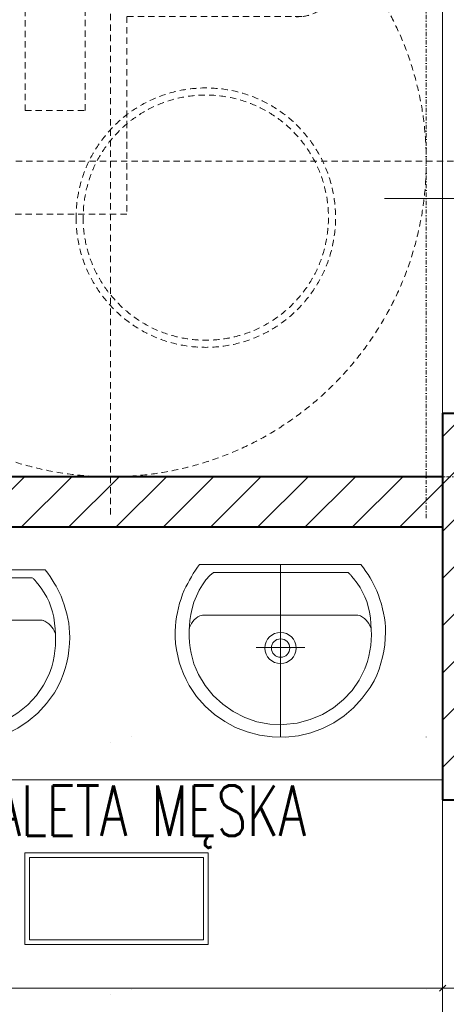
# Model space of a CAD drawing. Header units: millimetres. Extents: x -1893473 to 1546619, y -568027 to 942944.
# Tile 194 of 256: x 171713 to 172726, y -497923 to -495583. Entities that reach past the tile are written whole.
import ezdxf
from ezdxf.enums import TextEntityAlignment as Align

# ---------------------------------------------------------------- set-up
doc = ezdxf.new("R2010")
doc.units = ezdxf.units.MM
doc.header["$LTSCALE"] = 0.2
for name, pattern in [('216-500', [2.5, 1.5, -1]), ('DOT', [6.35, 0, -6.35]), ('STRICHPUNKTX2', [2, 1, -0.5, 0, -0.5])]:
    doc.linetypes.add(name, pattern=pattern)
doc.layers.get('0').update_dxf_attribs({"lineweight": 0})
for name, color, linetype, lineweight in [('!! 0_Opis_pom', 9, 'Continuous', 13), ('!! 1_drzwi opis', 151, 'Continuous', 9), ('!! 1_hatch projektowane ściany', 4, 'Continuous', 5), ('!! 1_OPIS POM NOWE', 140, 'Continuous', 5), ('!! 1_PROJ Sciany', 2, 'Continuous', 40), ('!! 2_wypos-sanitarne', 240, 'Continuous', 9), ('!! wymiary osi', 250, 'Continuous', 9), ('P-Opis nadproża', 150, 'Continuous', 9)]:
    doc.layers.add(name, color=color, linetype=linetype, lineweight=lineweight)
doc.layers.add('Powierzchnia', color=140, linetype='Continuous', lineweight=5, plot=False)
doc.styles.add('50', font='ROMANS.shx', dxfattribs={"width": 0.8, "height": 10})
doc.styles.add('ARCHETYP', font='romans.shx', dxfattribs={"height": 15})
doc.styles.add('ARIAL', font='tahoma.ttf')
doc.styles.add('TXT', font='simplex.shx')
doc.dimstyles.new('DIM50', dxfattribs={"dimscale": 5, "dimtxt": 2.5, "dimasz": 1.5, "dimexe": 0, "dimexo": 0, "dimgap": 0.5, "dimtad": 1, "dimdec": 4, "dimrnd": 0.5, "dimdsep": 46, "dimtxsty": 'TXT', "dimblk1": 'TICK1', "dimblk2": 'TICK1', "dimsah": 1, "dimcen": 0, "dimse1": 1, "dimse2": 1, "dimclrd": 1, "dimclre": 7, "dimclrt": 9, "dimadec": 0, "dimazin": 0, "dimtfac": 1, "dimtdec": 4, "dimtmove": 2, "dimatfit": 3, "dimldrblk": 'TICK1', "dimfxl": 1, "dimtolj": 1, "dimarcsym": 0})
pattern_1 = [(45, (-604946.8, 1976053.4), (-56.1266008, 56.1266008), [])]

# ---------------------------------------------------------------- blocks, each defined once
blk = doc.blocks.new('gvb')
at = {"linetype": 'STRICHPUNKTX2', "ltscale": 5}
for p, q in [((130664.97, 14667.75), (130664.97, 14497.75)), ((130814.97, 14667.75), (130814.97, 14497.75)), ((130654.97, 14657.75), (130824.97, 14657.75)), ((130654.97, 14507.75), (130824.97, 14507.75))]:
    blk.add_line(p, q, dxfattribs=at)
at = {"linetype": '216-500', "ltscale": 5}
for p, q in [((130739.97, 14667.75), (130739.97, 14497.75)), ((130654.97, 14582.75), (130824.97, 14582.75)), ((130705.62, 14537.29), (130705.62, 14578.9))]:
    blk.add_line(p, q, dxfattribs=at)
for points in [[(130727.92, 14612.92), (130709.37, 14612.92)], [(130727.92, 14578.9), (130752.56, 14578.9), (130752.56, 14611.05)], [(130701.49, 14604.79), (130701.49, 14603.03), (130727.92, 14603.03)], [(130727.92, 14603.03), (130727.92, 14588.79)], [(130727.92, 14588.79), (130701.75, 14588.8)], [(130727.92, 14588.79), (130713.68, 14588.79)], [(130705.62, 14578.9), (130737.03, 14578.9)]]:
    blk.add_lwpolyline(points, dxfattribs=at)
blk.add_lwpolyline([(130701.75, 14588.8, 0.400619), (130695.72, 14582.06), (130695.72, 14529.31)], format="xyb", dxfattribs=at)
at = {"linetype": '216-500', "ltscale": 2}
blk.add_lwpolyline([(130713.68, 14588.79), (130713.68, 14588.79)], dxfattribs=at)
at = {"linetype": '216-500', "ltscale": 5}
for centre, radius in [((130739.97, 14582.75), 75), ((130740.04, 14640.53), 11.41), ((130753.4, 14560.11), 30.82), ((130753.4, 14560.11), 29.13)]:
    blk.add_circle(centre, radius, dxfattribs=at)
for centre, radius, start, end in [((130740.13, 14610.57), 12.44, 2.2135, 169.0878), ((130696.81, 14538.09), 8.85, 262.981, 5.2099)]:
    blk.add_arc(centre, radius, start, end, dxfattribs=at)
at = {"linetype": '216-500', "ltscale": 2}
blk.add_arc((130710.53, 14603.91), 9.09, 97.3287, 185.5564, dxfattribs=at)
blk = doc.blocks.new('A$C527aaae0')
at = {"lineweight": 5}
for points in [[(0, 0), (0, -0.4111)], [(0.1863, -0.1214), (0.1863, -0.1211)], [(0.1863, -0.1211), (0.1863, -0.1214)], [(-0.0573, -0.1985), (0.0582, -0.1985)]]:
    blk.add_lwpolyline(points, dxfattribs=at)
for points in [[(0.1915, -0.001), (0.1975, -0.0093), (0.203, -0.0173), (0.2082, -0.025), (0.213, -0.0326), (0.2175, -0.0402), (0.2216, -0.0479), (0.2255, -0.0558), (0.2292, -0.0639), (0.2328, -0.0735), (0.2366, -0.0845), (0.2399, -0.0953), (0.2429, -0.1061), (0.2453, -0.1169), (0.2473, -0.1278), (0.2487, -0.1389), (0.2495, -0.1502), (0.2498, -0.1618), (0.2492, -0.1766), (0.2478, -0.1918), (0.2457, -0.2067), (0.2428, -0.2214), (0.239, -0.2358), (0.2344, -0.25), (0.2289, -0.2639), (0.2225, -0.2775), (0.2132, -0.2936), (0.1947, -0.319), (0.174, -0.3415), (0.1513, -0.361), (0.1268, -0.3776), (0.1005, -0.391), (0.0726, -0.4011), (0.0432, -0.4079), (0.0125, -0.4112), (-0.0191, -0.4105), (-0.0495, -0.4063), (-0.0786, -0.3988), (-0.1062, -0.3881), (-0.1321, -0.3743), (-0.1563, -0.3574), (-0.1786, -0.3374), (-0.1988, -0.3143), (-0.2168, -0.2883), (-0.2237, -0.2746), (-0.2299, -0.2608), (-0.2353, -0.2468), (-0.24, -0.2327), (-0.2438, -0.2183), (-0.2467, -0.2037), (-0.2487, -0.1888), (-0.2498, -0.1735), (-0.2497, -0.1595), (-0.249, -0.1479), (-0.2479, -0.1367), (-0.2463, -0.1256), (-0.2444, -0.1148), (-0.242, -0.104), (-0.2392, -0.0932), (-0.2359, -0.0823), (-0.2322, -0.0712), (-0.2282, -0.0623), (-0.2242, -0.0541), (-0.22, -0.0461), (-0.2157, -0.0381), (-0.2113, -0.0303), (-0.2067, -0.0225), (-0.2019, -0.0148), (-0.1969, -0.0071), (-0.1921, -0.001)], [(0.1608, -0.0198), (0.1622, -0.0209), (0.1634, -0.022), (0.1645, -0.023), (0.1654, -0.024), (0.1663, -0.025), (0.1672, -0.0261), (0.1682, -0.0273), (0.1692, -0.0287), (0.1739, -0.0344), (0.1821, -0.0451), (0.1893, -0.0557), (0.1954, -0.0665), (0.2007, -0.0776), (0.2051, -0.0891), (0.2087, -0.1012), (0.2116, -0.114), (0.2138, -0.1277), (0.2152, -0.1416), (0.216, -0.1551), (0.2162, -0.1682), (0.2158, -0.181), (0.2146, -0.1937), (0.2128, -0.2063), (0.2103, -0.2189), (0.2069, -0.2316), (0.2007, -0.2493), (0.1874, -0.2756), (0.1704, -0.3001), (0.1499, -0.3221), (0.1263, -0.3413), (0.1, -0.3573), (0.0711, -0.3696), (0.0402, -0.3777), (0.0074, -0.3812), (-0.0248, -0.3802), (-0.0555, -0.3745), (-0.0846, -0.3645), (-0.1119, -0.3506), (-0.1369, -0.3331), (-0.1592, -0.3122), (-0.1785, -0.2885), (-0.1945, -0.2622), (-0.2053, -0.2373), (-0.2088, -0.2247), (-0.2117, -0.2119), (-0.2139, -0.1991), (-0.2155, -0.1862), (-0.2165, -0.1732), (-0.2167, -0.1601), (-0.2161, -0.147), (-0.2148, -0.1337), (-0.2129, -0.12), (-0.2097, -0.1056), (-0.2052, -0.0909), (-0.1995, -0.0763), (-0.1928, -0.0622), (-0.1851, -0.049), (-0.1767, -0.0372), (-0.1676, -0.0271), (-0.159, -0.0198)]]:
    blk.add_lwpolyline(points, close=True)
blk.add_lwpolyline([(0.2151, -0.1518), (0.2126, -0.1464), (0.21, -0.1415), (0.2071, -0.1372), (0.2038, -0.1333), (0.2, -0.1297), (0.1955, -0.1264), (0.1903, -0.1232), (0.1842, -0.1211), (-0.1851, -0.1211), (-0.1909, -0.1228), (-0.1959, -0.1256), (-0.2003, -0.1289), (-0.2043, -0.1326), (-0.2078, -0.1367), (-0.2109, -0.1413), (-0.2137, -0.1463), (-0.2163, -0.1518), (-0.2163, -0.1521)])
at = {"linetype": 'DOT'}
blk.add_lwpolyline([(-0.3533, -0.4109), (0.3467, -0.4109), (0.3467, -1.0109), (-0.3533, -1.0109)], close=True, dxfattribs=at)
for radius in [0.0371, 0.0219]:
    blk.add_circle((0.0005, -0.1995), radius)
blk = doc.blocks.new('1_ok-opis')
blk.add_line((0, 111.61), (0, 50))
for points in [[(-17, 128.61), (-17, 143.61)], [(17, 128.61), (17, 143.61)]]:
    blk.add_lwpolyline(points)
for centre, start, end in [((0, 143.61), 0, 180), ((0, 128.61), 180, 0)]:
    blk.add_arc(centre, 17, start, end)
at = {"style": 'ARCHETYP'}
for tag, height, rotation, p in [('NR', 12, 90, (0, 136.9)), ('NR', 12, 270, (0, 136.9)), ('SZEROKOŚĆ', 10, 270, (8, 78.29)), ('SZEROKOŚĆ', 10, 90, (-8, 78.29)), ('WYSOKOŚĆ', 10, 270, (-8, 78.29)), ('WYSOKOŚĆ', 10, 90, (8, 78.29))]:
    blk.add_attdef(tag, text='', height=height, rotation=rotation, dxfattribs=at).set_placement(p, align=Align.MIDDLE)
blk = doc.blocks.new('TICK1')
at = {"color": 2}
blk.add_line((-1, -1), (1, 1), dxfattribs=at)
at = {"color": 0}
for p, q in [((0, 0), (-1, 0)), ((0, -1.4), (0, 1.4))]:
    blk.add_line(p, q, dxfattribs=at)
blk = doc.blocks.new('*D1246')
at = {"layer": '!! wymiary osi', "color": 1, "lineweight": -2, "transparency": 16777216}
blk.add_line((301192.2, -503784.1), (300957.2, -503784.1), dxfattribs=at)
at = {"layer": 'DEFPOINTS', "color": 0, "transparency": 16777216}
for p in [(301199.7, -503288.7), (300949.7, -503336.2), (300949.7, -503784.1)]:
    blk.add_point(p, dxfattribs=at)
at = {"layer": '!! wymiary osi', "color": 1, "lineweight": -2, "transparency": 16777216, "xscale": 7.5, "yscale": 7.5, "zscale": 7.5, "rotation": 180}
blk.add_blockref('TICK1', (300949.7, -503784.1), dxfattribs=at)
at = {"layer": '!! wymiary osi', "color": 1, "lineweight": -2, "transparency": 16777216, "xscale": 7.5, "yscale": 7.5, "zscale": 7.5}
blk.add_blockref('TICK1', (301199.7, -503784.1), dxfattribs=at)
at = {"layer": '!! wymiary osi', "color": 9, "transparency": 16777216, "insert": (301072.9, -503622.7), "char_height": 12.5, "attachment_point": 5, "style": 'TXT'}
blk.add_mtext('\\A1;250', dxfattribs=at)
blk = doc.blocks.new('*D1247')
at = {"layer": '!! wymiary osi', "color": 1, "lineweight": -2, "transparency": 16777216}
blk.add_line((300942.2, -503784.1), (298435.9, -503784.1), dxfattribs=at)
at = {"layer": 'DEFPOINTS', "color": 0, "transparency": 16777216}
for p in [(298428.4, -503293.7), (300949.7, -503336.2), (298428.4, -503784.1)]:
    blk.add_point(p, dxfattribs=at)
at = {"layer": '!! wymiary osi', "color": 1, "lineweight": -2, "transparency": 16777216, "xscale": 7.5, "yscale": 7.5, "zscale": 7.5, "rotation": 180}
blk.add_blockref('TICK1', (298428.4, -503784.1), dxfattribs=at)
at = {"layer": '!! wymiary osi', "color": 1, "lineweight": -2, "transparency": 16777216, "xscale": 7.5, "yscale": 7.5, "zscale": 7.5}
blk.add_blockref('TICK1', (300949.7, -503784.1), dxfattribs=at)
at = {"layer": '!! wymiary osi', "color": 9, "transparency": 16777216, "insert": (299689, -503775.3), "char_height": 12.5, "attachment_point": 5, "style": 'TXT'}
blk.add_mtext('\\A1;2521.5', dxfattribs=at)
blk = doc.blocks.new('A$C2EB40A8D')
at = {"layer": '!! 1_hatch projektowane ściany'}
h = blk.add_hatch(dxfattribs=at)
h.set_pattern_fill('ANSI31', color=256, scale=25)
h.set_pattern_definition(pattern_1)
h.paths.add_polyline_path([(9048.87011, -2387.48603), (9048.87011, -2267.48603), (6607.5648, -2267.48603), (6607.5648, -167.48603), (9048.87011, -176.23787), (9048.87011, -47.48603), (6527.5648, -47.48603), (6527.5648, 600.01397), (6407.5648, 600.01397), (6407.5648, -3034.98603), (6527.5648, -3034.98603), (6527.5648, -2387.48603)])
h = blk.add_hatch(dxfattribs=at)
h.set_pattern_fill('ANSI31', color=256, scale=25)
h.set_pattern_definition(pattern_1)
h.paths.add_polyline_path([(9048.87011, -3034.98603), (9298.87011, -3034.98603), (9298.87011, -2116.16579), (9048.87011, -2116.16579)])
for points in [[(9048.87011, -2387.48603), (9048.87011, -2267.48603), (6607.5648, -2267.48603), (6607.5648, -167.48603), (9048.87011, -176.23787), (9048.87011, -47.48603), (6527.5648, -47.48603), (6527.5648, 600.01397), (6407.5648, 600.01397), (6407.5648, -3034.98603), (6527.5648, -3034.98603), (6527.5648, -2387.48603)], [(9048.87011, -3034.98603), (9298.87011, -3034.98603), (9298.87011, -2116.16579), (9048.87011, -2116.16579)]]:
    blk.add_lwpolyline(points, close=True, dxfattribs=at)
at = {"layer": '!! 1_OPIS POM NOWE'}
for points in [[(8056.83201, -3378.98959), (8492.03201, -3378.98959), (8492.03201, -3161.38959), (8056.83201, -3161.38959)], [(8067.71201, -3368.10959), (8481.15201, -3368.10959), (8481.15201, -3172.26959), (8067.71201, -3172.26959)]]:
    blk.add_lwpolyline(points, close=True, dxfattribs=at)
at = {"layer": '!! 1_PROJ Sciany'}
for points in [[(9048.87011, -2387.48603), (6407.5648, -2387.48603), (6407.5648, -47.48603), (9048.87011, -47.48603)], [(9048.87011, -2116.16499), (9048.87011, -3034.98603)], [(9048.87011, -2116.16499), (9048.87011, -2151.16499)], [(9048.87011, -2116.16499), (9298.87011, -2116.16499)], [(9048.87011, -2267.48603), (6607.5648, -2267.48603)], [(9048.87011, -3034.98603), (9298.87011, -3034.98603)]]:
    blk.add_lwpolyline(points, dxfattribs=at)
at = {"layer": '!! 2_wypos-sanitarne'}
blk.add_lwpolyline([(6527.5648, -2987.48603), (9048.87011, -2987.48603)], dxfattribs=at)
at = {"layer": 'Powierzchnia'}
for points in [[(6807.5648, -168.20301), (9048.87011, -168.20301), (9048.87011, -2267.48603), (6807.5648, -2267.48603)], [(9048.87011, -2387.48603), (6407.5648, -2387.48603), (6407.5648, -1277.48603), (3298.87011, -1277.48603), (3298.87011, -4092.48603), (9048.87011, -4092.48603)]]:
    blk.add_lwpolyline(points, close=True, dxfattribs=at)
at = {"layer": '!! 1_drzwi opis'}
ref = blk.add_blockref('1_ok-opis', (8410.91608, -1606.16536), dxfattribs=dict(at, xscale=-10, yscale=10, zscale=10, rotation=269.9999963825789))
ref.add_attrib('WYSOKOŚĆ', '90 ', dxfattribs={"layer": '0', "height": 100, "rotation": 359.99999638, "style": '50', "oblique": 10, "width": 0.8}).set_placement((9193.82461, -1526.16541), align=Align.MIDDLE)
ref.add_attrib('SZEROKOŚĆ', '205', dxfattribs={"layer": '0', "height": 100, "rotation": 359.99999638, "style": '50', "oblique": 10, "width": 0.8}).set_placement((9193.8246, -1686.16541), align=Align.MIDDLE)
ref.add_attrib('NR', 'Dw6.4', dxfattribs={"layer": '0', "height": 100, "rotation": 359.99999638, "style": '50', "oblique": 10, "width": 0.8}).set_placement((9811.28767, -1606.16544), align=Align.MIDDLE)
at = {"layer": '!! 2_wypos-sanitarne', "xscale": -10, "yscale": 10, "zscale": 10, "rotation": 90}
blk.add_blockref('gvb', (154087.74057, 1305882.19966), dxfattribs=at)
at = {"layer": '!! 2_wypos-sanitarne', "xscale": 1000, "yscale": 1000, "zscale": 1000}
for p in [(8663.65092, -2475.06484), (7913.7285, -2487.56507)]:
    blk.add_blockref('A$C527aaae0', p, dxfattribs=at)
at = {"layer": '!! 0_Opis_pom', "ltscale": 0.7, "style": 'ARIAL'}
for tag, p in [('B1,21', (-891.77727, 31796.97458)), ('A1,16', (-13651.31084, 31587.95236)), ('B1/17', (-9701.43347, 31565.05244)), ('B1,19', (-5798.61305, 31587.22944)), ('1,23', (10805.41388, 31565.05244)), ('1,22', (4526.58954, 31507.65132)), ('A1,1', (-16866.13618, 31459.3792)), ('B1,18', (-7791.62894, 31330.08444)), ('B1,20', (-2961.4347, 31167.05787)), ('A1,6', (-19287.17717, 30923.71998)), ('B1,1', (14135.63445, 30913.92963)), ('B1,3', (17346.74696, 30023.81022)), ('B1,4', (29817.71501, 29157.67457)), ('A1,5', (-23454.5385, 28820.77901)), ('A1,2', (-17502.57721, 28602.57524)), ('B1,2D', (2616.16402, 28559.52261)), ('A1,15', (-13651.31084, 28261.46046)), ('B1,4', (29883.58177, 28158.35876)), ('B1,2B', (18801.54781, 27650.12382)), ('B1,2A', (13086.7373, 27376.04393)), ('A1,3', (-16846.27912, 25980.40356)), ('B1,8', (9089.53994, 25356.27639)), ('B1,6', (31915.87888, 23754.79829)), ('A1,4', (-24010.17576, 23559.17399)), ('B1,14', (-11621.32288, 23261.44183)), ('B1,13', (-3080.55208, 22924.09997)), ('B1,5', (29245.49088, 22896.69268)), ('B1,10', (3982.60923, 22874.21277)), ('B1,9', (5634.43488, 22623.92098)), ('B1,2C', (13327.26639, 22378.5328)), ('B1,7', (16398.41175, 22348.28836)), ('B1,11', (5553.20442, 20939.83877)), ('B1,12', (3693.27174, 20628.72148)), ('C1,3', (5969.08376, 16336.01084)), ('C1,2', (11955.93711, 11671.55655)), ('C1,1', (15659.17205, 11415.94196)), ('C1,4', (5140.00888, 9205.5831)), ('C1,5', (5680.4486, 6154.54995)), ('C1,10', (16327.05085, 6080.66085)), ('C1,9', (16526.57171, 3173.45283)), ('C1,6', (6367.37903, 2771.84181)), ('D0,18', (-1981.87701, -110.73158)), ('D0,7', (-13531.42299, -1159.67649)), ('C1,7', (7275.77161, -1303.00991)), ('D0,17', (2064.87671, -1345.69113)), ('D0,3', (-9324.21674, -1442.63631)), ('D0,6', (-17529.61851, -1957.37463)), ('D0,10', (-21369.4432, -2140.60378)), ('D,09', (-12990.08379, -2746.32902)), ('D0,2', (-5516.19514, -3101.87722)), ('D0,16', (2266.73061, -3284.15369)), ('D0,8', (-14357.79539, -3567.69719)), ('D0,5', (-10461.54478, -3629.26575)), ('D0,4', (-8396.53404, -4353.7937)), ('D0,15', (1974.41895, -5205.84774)), ('D0,1', (-5633.49598, -5662.48534)), ('D0,11', (-23334.09291, -6045.78706)), ('D0,12', (-22436.85763, -9302.9678)), ('D0,13', (-22436.85763, -11581.16526)), ('D0,14', (-13645.94445, -11884.57769))]:
    blk.add_attdef(tag, text='', height=119.68, dxfattribs=at).set_placement(p, align=Align.MIDDLE_CENTER)
at = {"layer": '!! 1_OPIS POM NOWE', "style": 'TXT', "width": 0.7}
blk.add_text('TOALETA MĘSKA', height=120, dxfattribs=at).set_placement((8285.58333, -3120.92646), align=Align.CENTER)
at = {"layer": '!! 1_OPIS POM NOWE', "style": 'ARIAL'}
for tag, p in [('C1.7A', (7769.3756, 685.765)), ('C1.7C', (7655.80151, -2045.04756)), ('C1.8B', (10935.93068, -2107.41983)), ('C1.8A', (13897.39715, -2120.69016)), ('C1.7B', (8274.43201, -3270.18959)), ('E1.2', (16701.02923, -5331.07351)), ('E1.5E', (21974.23379, -5463.99012)), ('E1.5D', (24989.27391, -5785.36474)), ('E1.1', (8357.81567, -5851.01076)), ('E1.5C', (25222.53959, -6394.64172)), ('E1.5B', (27694.70831, -7009.86571)), ('E1.6', (5279.46063, -8141.28746)), ('E1.5A', (25547.9555, -8495.18994)), ('E1.5G', (23977.19473, -9792.46695)), ('E1.5F', (22414.7084, -9822.66389)), ('E1,4', (13935.69867, -10458.20073)), ('E1.5L', (28030.8296, -11267.7725)), ('E1.3', (5639.18862, -11994.01941)), ('E1.5H', (23988.49716, -12231.38049)), ('E1.5K', (27714.73934, -12977.98364)), ('E1.5I', (22290.68736, -13989.9049)), ('E1.5J', (27095.71534, -16088.17469))]:
    blk.add_attdef(tag, text='', height=119.68, dxfattribs=at).set_placement(p, align=Align.MIDDLE_CENTER)
at = {"layer": '!! wymiary osi'}
dim = blk.add_linear_dim(base=(6527.5648, -3482.82791), p1=(9048.87011, -3034.98603), p2=(6527.5648, -2992.48523), dimstyle='DIM50', dxfattribs=at)
dim.commit()
dim.dimension.update_dxf_attribs({"geometry": '*D1247', "text_midpoint": (7788.21745, -3474.07791), "insert": (-291900.79406, 500301.26018)})
dim = blk.add_linear_dim(base=(9048.87011, -3482.82791), p1=(9298.87011, -2987.48684), p2=(9048.87011, -3034.98603), dimstyle='DIM50', dxfattribs=at)
dim.commit()
dim.dimension.update_dxf_attribs({"geometry": '*D1246', "text_midpoint": (9172.13087, -3321.4302), "dimtype": 128, "insert": (-291900.79406, 500301.26018)})

msp = doc.modelspace()

# ---------------------------------------------------------------- block references
at = {"layer": 'P-Opis nadproża', "color": 4}
msp.add_blockref('A$C2EB40A8D', (163667.94092, -494401.63474), dxfattribs=at)

doc.saveas('drawing.dxf')
